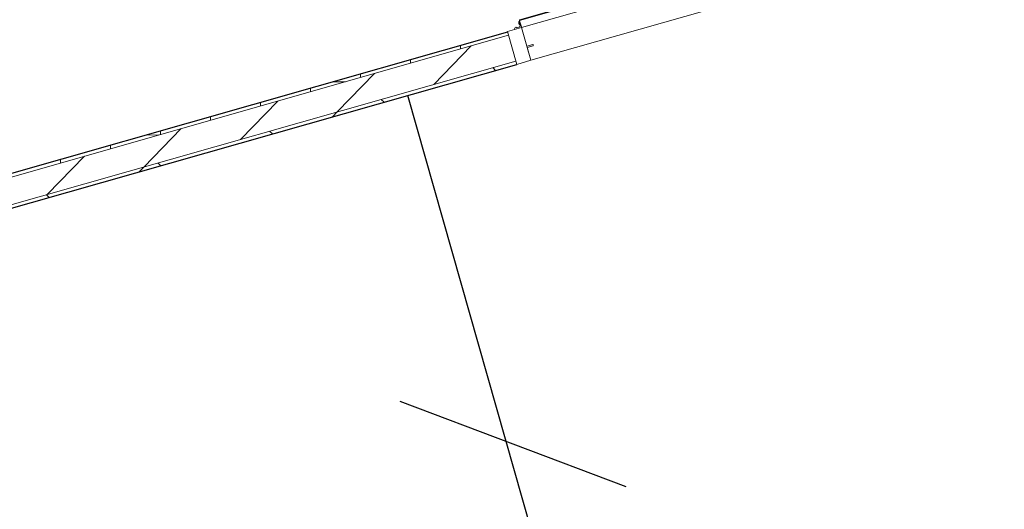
# Model space of a CAD drawing. Header units: millimetres. Extents: x 1512 to 2105, y 794 to 1149.
# Tile 66 of 256: x 1735.22 to 1738.16, y 843.41 to 844.87. Entities that reach past the tile are written whole.
import ezdxf

# ---------------------------------------------------------------- set-up
doc = ezdxf.new("R2010")
doc.units = ezdxf.units.MM
for name, color, linetype, lineweight in [('A-DOOR', 31, 'Continuous', 9), ('A-WALL', 113, 'Continuous', 9), ('A-WALL-PATT', 111, 'Continuous', 25)]:
    doc.layers.add(name, color=color, linetype=linetype, lineweight=lineweight)

# ---------------------------------------------------------------- blocks, each defined once
blk = doc.blocks.new('5-panel_Bi-fold_external_door_10806 - Type 1-V6-اول')
at = {"layer": 'A-DOOR'}
for p, q in [((-2.3325, 0.0594), (-2.3325, 0.0569)), ((-2.3325, 0.0594), (-2.3325, 0.0569)), ((-2.3325, 0.0594), (-2.3325, 0.0569)), ((-2.3325, 0.0594), (-2.3325, 0.0569)), ((2.581, 0.0759), (-2.331, 0.0759)), ((-2.331, 0.0755), (-2.331, 0.0759)), ((-2.331, 0.0743), (-2.331, 0.0755)), ((-2.331, 0.0737), (-2.331, 0.0743)), ((2.581, 0.0737), (-2.331, 0.0737)), ((-2.331, 0.0693), (-2.331, 0.0737)), ((-2.331, 0.0538), (-2.331, 0.0693)), ((-2.331, 0.0516), (-2.375, 0.0516)), ((-2.375, 0.0516), (-2.375, -0.05)), ((-2.3461, 0.0569), (-2.3469, 0.0569)), ((-2.3461, 0.0569), (-2.3469, 0.0569)), ((-2.3461, 0.0553), (-2.3461, 0.0569)), ((-2.3461, 0.0553), (-2.3461, 0.0569)), ((-2.335, 0.0553), (-2.3461, 0.0553)), ((-2.331, 0.0569), (-2.335, 0.0569)), ((-2.335, 0.0569), (-2.335, 0.0553)), ((-2.331, 0.0516), (-2.331, 0.0538)), ((-2.331, -0.05), (-2.331, 0.0516)), ((-2.331, 0.0516), (2.581, 0.0516)), ((-2.331, -0.0065), (-2.331, 0.0516)), ((-2.3125, -0.0065), (-2.331, -0.0065)), ((-2.331, -0.05), (-2.331, -0.0102)), ((-2.331, -0.0102), (-2.3125, -0.0102)), ((-2.312, -0.0097), (-2.312, -0.007)), ((-2.375, -0.05), (-2.331, -0.05)), ((-2.331, -0.05), (2.581, -0.05))]:
    blk.add_line(p, q, dxfattribs=at)
at = {"layer": 'A-DOOR', "flags": 128}
blk.add_lwpolyline([(-2.3312, 0.0727), (-2.3315, 0.0725), (-2.3317, 0.0724), (-2.332, 0.0722), (-2.3323, 0.072), (-2.3325, 0.0718), (-2.3328, 0.0716), (-2.333, 0.0714), (-2.3332, 0.0712), (-2.3335, 0.0709), (-2.3337, 0.0707), (-2.3339, 0.0704), (-2.3341, 0.0702), (-2.3342, 0.0699), (-2.3344, 0.0696), (-2.3346, 0.0694), (-2.3347, 0.0691), (-2.3348, 0.0688), (-2.335, 0.0685), (-2.3351, 0.0682), (-2.3352, 0.0679), (-2.3352, 0.0676), (-2.3353, 0.0673), (-2.3354, 0.067), (-2.3354, 0.0666), (-2.3355, 0.0663), (-2.3355, 0.066), (-2.3355, 0.0657), (-2.3355, 0.0654), (-2.3355, 0.065), (-2.3355, 0.0647), (-2.3354, 0.0644), (-2.3354, 0.0641), (-2.3353, 0.0638), (-2.3352, 0.0635), (-2.3351, 0.0632), (-2.335, 0.0629), (-2.3349, 0.0626), (-2.3348, 0.0623), (-2.3346, 0.062), (-2.3345, 0.0617), (-2.3343, 0.0614), (-2.3342, 0.0612), (-2.334, 0.0609), (-2.3338, 0.0606), (-2.3336, 0.0604), (-2.3334, 0.0602), (-2.3331, 0.0599), (-2.3329, 0.0597), (-2.3327, 0.0595), (-2.3324, 0.0593), (-2.3322, 0.0591), (-2.3319, 0.0589), (-2.3316, 0.0587), (-2.3313, 0.0586), (-2.3311, 0.0584)], dxfattribs=at)
blk.add_lwpolyline([(-2.3312, 0.0727), (-2.3315, 0.0725), (-2.3317, 0.0724), (-2.332, 0.0722), (-2.3323, 0.072), (-2.3325, 0.0718), (-2.3328, 0.0716), (-2.333, 0.0714), (-2.3332, 0.0712), (-2.3335, 0.0709), (-2.3337, 0.0707), (-2.3339, 0.0704), (-2.3341, 0.0702), (-2.3342, 0.0699), (-2.3344, 0.0696), (-2.3346, 0.0694), (-2.3347, 0.0691), (-2.3348, 0.0688), (-2.335, 0.0685), (-2.3351, 0.0682), (-2.3352, 0.0679), (-2.3352, 0.0676), (-2.3353, 0.0673), (-2.3354, 0.067), (-2.3354, 0.0666), (-2.3355, 0.0663), (-2.3355, 0.066), (-2.3355, 0.0657), (-2.3355, 0.0654), (-2.3355, 0.065), (-2.3355, 0.0647), (-2.3354, 0.0644), (-2.3354, 0.0641), (-2.3353, 0.0638), (-2.3352, 0.0635), (-2.3351, 0.0632), (-2.335, 0.0629), (-2.3349, 0.0626), (-2.3348, 0.0623), (-2.3346, 0.062), (-2.3345, 0.0617), (-2.3343, 0.0614), (-2.3342, 0.0612), (-2.334, 0.0609), (-2.3338, 0.0606), (-2.3336, 0.0604), (-2.3334, 0.0602), (-2.3331, 0.0599), (-2.3329, 0.0597), (-2.3327, 0.0595), (-2.3324, 0.0593), (-2.3322, 0.0591), (-2.3319, 0.0589), (-2.3316, 0.0587), (-2.3313, 0.0586), (-2.3311, 0.0584)], dxfattribs=at)
blk.add_lwpolyline([(-2.3312, 0.0727), (-2.3315, 0.0725), (-2.3317, 0.0724), (-2.332, 0.0722), (-2.3323, 0.072), (-2.3325, 0.0718), (-2.3328, 0.0716), (-2.333, 0.0714), (-2.3332, 0.0712), (-2.3335, 0.0709), (-2.3337, 0.0707), (-2.3339, 0.0704), (-2.3341, 0.0702), (-2.3342, 0.0699), (-2.3344, 0.0696), (-2.3346, 0.0694), (-2.3347, 0.0691), (-2.3348, 0.0688), (-2.335, 0.0685), (-2.3351, 0.0682), (-2.3352, 0.0679), (-2.3352, 0.0676), (-2.3353, 0.0673), (-2.3354, 0.067), (-2.3354, 0.0666), (-2.3355, 0.0663), (-2.3355, 0.066), (-2.3355, 0.0657), (-2.3355, 0.0654), (-2.3355, 0.065), (-2.3355, 0.0647), (-2.3354, 0.0644), (-2.3354, 0.0641), (-2.3353, 0.0638), (-2.3352, 0.0635), (-2.3351, 0.0632), (-2.335, 0.0629), (-2.3349, 0.0626), (-2.3348, 0.0623), (-2.3346, 0.062), (-2.3345, 0.0617), (-2.3343, 0.0614), (-2.3342, 0.0612), (-2.334, 0.0609), (-2.3338, 0.0606), (-2.3336, 0.0604), (-2.3334, 0.0602), (-2.3331, 0.0599), (-2.3329, 0.0597), (-2.3327, 0.0595), (-2.3324, 0.0593), (-2.3322, 0.0591), (-2.3319, 0.0589), (-2.3316, 0.0587), (-2.3313, 0.0586), (-2.3311, 0.0584)], dxfattribs=at)
blk.add_lwpolyline([(-2.3312, 0.0727), (-2.3315, 0.0725), (-2.3317, 0.0724), (-2.332, 0.0722), (-2.3323, 0.072), (-2.3325, 0.0718), (-2.3328, 0.0716), (-2.333, 0.0714), (-2.3332, 0.0712), (-2.3335, 0.0709), (-2.3337, 0.0707), (-2.3339, 0.0704), (-2.3341, 0.0702), (-2.3342, 0.0699), (-2.3344, 0.0696), (-2.3346, 0.0694), (-2.3347, 0.0691), (-2.3348, 0.0688), (-2.335, 0.0685), (-2.3351, 0.0682), (-2.3352, 0.0679), (-2.3352, 0.0676), (-2.3353, 0.0673), (-2.3354, 0.067), (-2.3354, 0.0666), (-2.3355, 0.0663), (-2.3355, 0.066), (-2.3355, 0.0657), (-2.3355, 0.0654), (-2.3355, 0.065), (-2.3355, 0.0647), (-2.3354, 0.0644), (-2.3354, 0.0641), (-2.3353, 0.0638), (-2.3352, 0.0635), (-2.3351, 0.0632), (-2.335, 0.0629), (-2.3349, 0.0626), (-2.3348, 0.0623), (-2.3346, 0.062), (-2.3345, 0.0617), (-2.3343, 0.0614), (-2.3342, 0.0612), (-2.334, 0.0609), (-2.3338, 0.0606), (-2.3336, 0.0604), (-2.3334, 0.0602), (-2.3331, 0.0599), (-2.3329, 0.0597), (-2.3327, 0.0595), (-2.3324, 0.0593), (-2.3322, 0.0591), (-2.3319, 0.0589), (-2.3316, 0.0587), (-2.3313, 0.0586), (-2.3311, 0.0584)], dxfattribs=at)
blk.add_lwpolyline([(-2.3312, 0.0727), (-2.3315, 0.0725), (-2.3317, 0.0724), (-2.332, 0.0722), (-2.3323, 0.072), (-2.3325, 0.0718), (-2.3328, 0.0716), (-2.333, 0.0714), (-2.3332, 0.0712), (-2.3335, 0.0709), (-2.3337, 0.0707), (-2.3339, 0.0704), (-2.3341, 0.0702), (-2.3342, 0.0699), (-2.3344, 0.0696), (-2.3346, 0.0694), (-2.3347, 0.0691), (-2.3348, 0.0688), (-2.335, 0.0685), (-2.3351, 0.0682), (-2.3352, 0.0679), (-2.3352, 0.0676), (-2.3353, 0.0673), (-2.3354, 0.067), (-2.3354, 0.0666), (-2.3355, 0.0663), (-2.3355, 0.066), (-2.3355, 0.0657), (-2.3355, 0.0654), (-2.3355, 0.065), (-2.3355, 0.0647), (-2.3354, 0.0644), (-2.3354, 0.0641), (-2.3353, 0.0638), (-2.3352, 0.0635), (-2.3351, 0.0632), (-2.335, 0.0629), (-2.3349, 0.0626), (-2.3348, 0.0623), (-2.3346, 0.062), (-2.3345, 0.0617), (-2.3343, 0.0614), (-2.3342, 0.0612), (-2.334, 0.0609), (-2.3338, 0.0606), (-2.3336, 0.0604), (-2.3334, 0.0602), (-2.3331, 0.0599), (-2.3329, 0.0597), (-2.3327, 0.0595), (-2.3324, 0.0593), (-2.3322, 0.0591), (-2.3319, 0.0589), (-2.3316, 0.0587), (-2.3313, 0.0586), (-2.3311, 0.0584)], dxfattribs=at)
blk.add_lwpolyline([(-2.3312, 0.0727), (-2.3315, 0.0725), (-2.3317, 0.0724), (-2.332, 0.0722), (-2.3323, 0.072), (-2.3325, 0.0718), (-2.3328, 0.0716), (-2.333, 0.0714), (-2.3332, 0.0712), (-2.3335, 0.0709), (-2.3337, 0.0707), (-2.3339, 0.0704), (-2.3341, 0.0702), (-2.3342, 0.0699), (-2.3344, 0.0696), (-2.3346, 0.0694), (-2.3347, 0.0691), (-2.3348, 0.0688), (-2.335, 0.0685), (-2.3351, 0.0682), (-2.3352, 0.0679), (-2.3352, 0.0676), (-2.3353, 0.0673), (-2.3354, 0.067), (-2.3354, 0.0666), (-2.3355, 0.0663), (-2.3355, 0.066), (-2.3355, 0.0657), (-2.3355, 0.0654), (-2.3355, 0.065), (-2.3355, 0.0647), (-2.3354, 0.0644), (-2.3354, 0.0641), (-2.3353, 0.0638), (-2.3352, 0.0635), (-2.3351, 0.0632), (-2.335, 0.0629), (-2.3349, 0.0626), (-2.3348, 0.0623), (-2.3346, 0.062), (-2.3345, 0.0617), (-2.3343, 0.0614), (-2.3342, 0.0612), (-2.334, 0.0609), (-2.3338, 0.0606), (-2.3336, 0.0604), (-2.3334, 0.0602), (-2.3331, 0.0599), (-2.3329, 0.0597), (-2.3327, 0.0595), (-2.3324, 0.0593), (-2.3322, 0.0591), (-2.3319, 0.0589), (-2.3316, 0.0587), (-2.3313, 0.0586), (-2.3311, 0.0584)], dxfattribs=at)
blk.add_lwpolyline([(-2.3312, 0.0727), (-2.3315, 0.0725), (-2.3317, 0.0724), (-2.332, 0.0722), (-2.3323, 0.072), (-2.3325, 0.0718), (-2.3328, 0.0716), (-2.333, 0.0714), (-2.3332, 0.0712), (-2.3335, 0.0709), (-2.3337, 0.0707), (-2.3339, 0.0704), (-2.3341, 0.0702), (-2.3342, 0.0699), (-2.3344, 0.0696), (-2.3346, 0.0694), (-2.3347, 0.0691), (-2.3348, 0.0688), (-2.335, 0.0685), (-2.3351, 0.0682), (-2.3352, 0.0679), (-2.3352, 0.0676), (-2.3353, 0.0673), (-2.3354, 0.067), (-2.3354, 0.0666), (-2.3355, 0.0663), (-2.3355, 0.066), (-2.3355, 0.0657), (-2.3355, 0.0654), (-2.3355, 0.065), (-2.3355, 0.0647), (-2.3354, 0.0644), (-2.3354, 0.0641), (-2.3353, 0.0638), (-2.3352, 0.0635), (-2.3351, 0.0632), (-2.335, 0.0629), (-2.3349, 0.0626), (-2.3348, 0.0623), (-2.3346, 0.062), (-2.3345, 0.0617), (-2.3343, 0.0614), (-2.3342, 0.0612), (-2.334, 0.0609), (-2.3338, 0.0606), (-2.3336, 0.0604), (-2.3334, 0.0602), (-2.3331, 0.0599), (-2.3329, 0.0597), (-2.3327, 0.0595), (-2.3324, 0.0593), (-2.3322, 0.0591), (-2.3319, 0.0589), (-2.3316, 0.0587), (-2.3313, 0.0586), (-2.3311, 0.0584)], dxfattribs=at)
blk.add_lwpolyline([(-2.3312, 0.0727), (-2.3315, 0.0725), (-2.3317, 0.0724), (-2.332, 0.0722), (-2.3323, 0.072), (-2.3325, 0.0718), (-2.3328, 0.0716), (-2.333, 0.0714), (-2.3332, 0.0712), (-2.3335, 0.0709), (-2.3337, 0.0707), (-2.3339, 0.0704), (-2.3341, 0.0702), (-2.3342, 0.0699), (-2.3344, 0.0696), (-2.3346, 0.0694), (-2.3347, 0.0691), (-2.3348, 0.0688), (-2.335, 0.0685), (-2.3351, 0.0682), (-2.3352, 0.0679), (-2.3352, 0.0676), (-2.3353, 0.0673), (-2.3354, 0.067), (-2.3354, 0.0666), (-2.3355, 0.0663), (-2.3355, 0.066), (-2.3355, 0.0657), (-2.3355, 0.0654), (-2.3355, 0.065), (-2.3355, 0.0647), (-2.3354, 0.0644), (-2.3354, 0.0641), (-2.3353, 0.0638), (-2.3352, 0.0635), (-2.3351, 0.0632), (-2.335, 0.0629), (-2.3349, 0.0626), (-2.3348, 0.0623), (-2.3346, 0.062), (-2.3345, 0.0617), (-2.3343, 0.0614), (-2.3342, 0.0612), (-2.334, 0.0609), (-2.3338, 0.0606), (-2.3336, 0.0604), (-2.3334, 0.0602), (-2.3331, 0.0599), (-2.3329, 0.0597), (-2.3327, 0.0595), (-2.3324, 0.0593), (-2.3322, 0.0591), (-2.3319, 0.0589), (-2.3316, 0.0587), (-2.3313, 0.0586), (-2.3311, 0.0584)], dxfattribs=at)
at = {"layer": 'A-DOOR'}
for centre, radius, start, end in [((-2.3275, 0.0656), 0.007, 122.5723, 235.359), ((-2.3275, 0.0656), 0.008, 231.3178, 244.0452), ((-2.3275, 0.0656), 0.008, 231.3178, 244.0452), ((-2.3275, 0.0656), 0.008, 231.3178, 244.0452), ((-2.3275, 0.0656), 0.008, 231.3178, 244.0452), ((-2.3469, 0.0499), 0.007, 90, 159.7478), ((-2.3469, 0.0499), 0.007, 90, 159.7478), ((-2.353, 0.0521), 0.0005, 159.7478, 270), ((-2.353, 0.0521), 0.0005, 159.7478, 270), ((-2.3125, -0.007), 0.0005, 0, 90), ((-2.3125, -0.0097), 0.0005, 270, 0)]:
    blk.add_arc(centre, radius, start, end, dxfattribs=at)

msp = doc.modelspace()

# ---------------------------------------------------------------- hatches: boundary and pattern name
at = {"layer": 'A-WALL-PATT', "lineweight": 9}
h = msp.add_hatch(dxfattribs=at)
h.set_pattern_fill('FP_4', color=256, angle=0.8942, style=0, pattern_type=2)
h.set_pattern_definition([(45.89417, (1851.36621, 850.07901), (-0.10770832, 0.10439788), [])])
h.paths.add_polyline_path([(1734.3146, 844.0634), (1736.7, 844.7427), (1736.6781, 844.8196), (1734.1828, 844.1091)], flags=0)
h.paths.add_polyline_path([(1741.5088, 846.112), (1744.1435, 846.8622), (1744.1796, 846.9556), (1741.4869, 846.1889), (1741.5039, 846.1293)], flags=0)
h = msp.add_hatch(dxfattribs=at)
h.set_pattern_fill('FP_3', color=256, angle=0.8942, style=0, pattern_type=2)
h.set_pattern_definition([(0.89417, (1851.36621, 850.07901), (-0.00234084, 0.14998173), []), (90.89417, (1851.36621, 850.07901), (-0.14998173, -0.00234084), [])])
h.paths.add_polyline_path([(1734.1996, 844.1138), (1736.6781, 844.8196), (1736.6749, 844.8291), (1734.1831, 844.1195)], flags=0)
h.paths.add_polyline_path([(1741.4869, 846.1889), (1744.0833, 846.9282), (1744.0878, 846.9399), (1741.4842, 846.1985)], flags=0)
h = msp.add_hatch(dxfattribs=at)
h.set_pattern_fill('FP_2', color=256, angle=0.8942, style=0, pattern_type=2)
h.set_pattern_definition([(45.89417, (1851.3662, 850.079), (-0.21541665, 0.20879576), []), (135.89417, (1851.3662, 850.079), (-0.20879576, -0.21541665), [])])
h.paths.add_polyline_path([(1734.1969, 844.0195), (1736.7027, 844.733), (1736.7, 844.7427), (1734.1804, 844.0252)], flags=0)
h.paths.add_polyline_path([(1741.5116, 846.1023), (1744.1511, 846.8539), (1744.1556, 846.8656), (1741.5088, 846.112)], flags=0)

# ---------------------------------------------------------------- linework, layer by layer
for p, q in [((1737.7091, 839.9624), (1736.3771, 844.6403)), ((1736.3539, 843.7275), (1737.0284, 843.4729))]:
    msp.add_line(p, q)
at = {"layer": 'A-WALL'}
for p, q in [((1736.6781, 844.8196), (1734.1828, 844.1091)), ((1736.7, 844.7427), (1734.1804, 844.0252))]:
    msp.add_line(p, q, dxfattribs=at)
at = {"layer": 'A-WALL', "lineweight": 25}
for p, q in [((1736.6753, 844.8292), (1734.1831, 844.1195)), ((1734.1802, 844.0147), (1736.7027, 844.733))]:
    msp.add_line(p, q, dxfattribs=at)

# ---------------------------------------------------------------- block references
at = {"layer": 'A-DOOR', "rotation": 15.89417014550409}
msp.add_blockref('5-panel_Bi-fold_external_door_10806 - Type 1-V6-اول', (1738.9732, 845.4315), dxfattribs=at)

doc.saveas('drawing.dxf')
